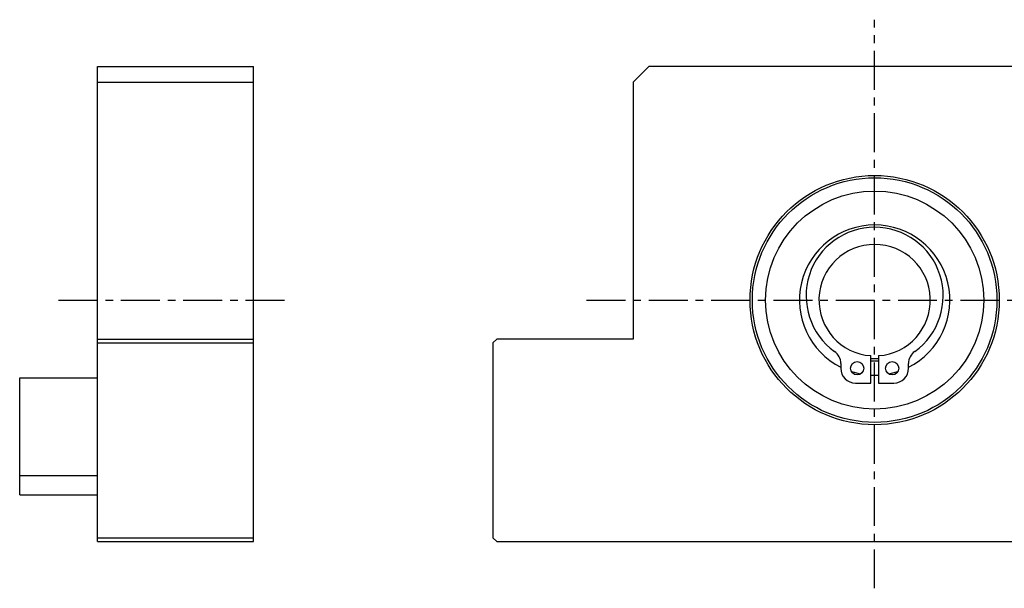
# Model space of a CAD drawing. Header units: millimetres. Extents: x 1591 to 2050, y 1063 to 1388.
# Tile 2 of 3: x 1823 to 1949, y 1130 to 1203. Entities that reach past the tile are written whole.
import ezdxf

# ---------------------------------------------------------------- set-up
doc = ezdxf.new("R2010")
doc.units = ezdxf.units.MM
doc.linetypes.add('CENTER', pattern=[2, 1.25, -0.25, 0.25, -0.25])
doc.layers.add('S1', color=1, linetype='CENTER')

msp = doc.modelspace()

# ---------------------------------------------------------------- linework, layer by layer
for p, q in [((1832.566919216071, 1196.693540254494), (1852.566919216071, 1196.693540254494)), ((1832.566919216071, 1194.693540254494), (1832.566919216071, 1196.693540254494)), ((1852.566919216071, 1194.693540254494), (1852.566919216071, 1196.693540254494)), ((1903.323617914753, 1196.693540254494), (1901.323617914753, 1194.693540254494)), ((1961.323617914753, 1196.693540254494), (1903.323617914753, 1196.693540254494)), ((1832.566919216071, 1194.693540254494), (1852.566919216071, 1194.693540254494)), ((1832.566919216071, 1161.693540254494), (1832.566919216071, 1194.693540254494)), ((1852.566919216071, 1161.693540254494), (1852.566919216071, 1194.693540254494)), ((1901.323617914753, 1194.693540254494), (1901.323617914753, 1161.693540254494)), ((1832.566919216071, 1161.193540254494), (1832.566919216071, 1161.693540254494)), ((1832.566919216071, 1161.693540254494), (1852.566919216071, 1161.693540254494)), ((1852.566919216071, 1161.193540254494), (1852.566919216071, 1161.693540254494)), ((1883.823617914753, 1161.693540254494), (1883.323617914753, 1161.193540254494)), ((1901.323617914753, 1161.693540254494), (1883.823617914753, 1161.693540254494)), ((1832.566919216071, 1161.193540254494), (1852.566919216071, 1161.193540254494)), ((1832.566919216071, 1136.193540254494), (1832.566919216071, 1161.193540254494)), ((1852.566919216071, 1136.193540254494), (1852.566919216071, 1161.193540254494)), ((1883.323617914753, 1161.193540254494), (1883.323617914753, 1136.193540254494)), ((1931.823617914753, 1156.043540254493), (1931.823617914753, 1159.561044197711)), ((1932.823617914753, 1159.561044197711), (1932.823617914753, 1156.043540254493)), ((1927.973617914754, 1158.558639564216), (1927.973617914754, 1157.943540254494)), ((1936.673617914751, 1157.943540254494), (1936.673617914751, 1158.558639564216)), ((1822.566919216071, 1144.193540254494), (1822.566919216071, 1156.693540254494)), ((1822.566919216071, 1156.693540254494), (1832.566919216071, 1156.693540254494)), ((1929.873617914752, 1156.043540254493), (1931.823617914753, 1156.043540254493)), ((1932.823617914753, 1156.043540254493), (1934.773617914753, 1156.043540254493)), ((1822.566919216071, 1141.693540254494), (1822.566919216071, 1144.193540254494)), ((1822.566919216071, 1144.193540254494), (1832.566919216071, 1144.193540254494)), ((1822.566919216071, 1141.693540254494), (1832.566919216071, 1141.693540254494)), ((1832.566919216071, 1136.193540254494), (1852.566919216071, 1136.193540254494)), ((1832.566919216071, 1135.693540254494), (1832.566919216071, 1136.193540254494)), ((1832.566919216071, 1135.693540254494), (1852.566919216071, 1135.693540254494)), ((1852.566919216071, 1135.693540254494), (1852.566919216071, 1136.193540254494)), ((1883.323617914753, 1136.193540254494), (1883.823617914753, 1135.693540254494)), ((1883.823617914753, 1135.693540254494), (1980.823617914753, 1135.693540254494))]:
    msp.add_line(p, q)
at = {"flags": 128}
for points in [[(1931.823617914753, 1159.210225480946), (1932.323617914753, 1159.193540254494), (1932.823617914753, 1159.210225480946)], [(1931.823617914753, 1158.909582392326), (1932.323617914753, 1158.893540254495), (1932.823617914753, 1158.909582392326)], [(1929.338466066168, 1157.51686501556), (1930.145705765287, 1157.29251910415), (1930.511755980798, 1157.215161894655)], [(1934.135479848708, 1157.215161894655), (1934.501530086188, 1157.292519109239), (1935.308769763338, 1157.51686501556)]]:
    msp.add_lwpolyline(points, dxfattribs=at)
for centre, radius in [((1932.323617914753, 1166.693540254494), 16), ((1932.323617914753, 1166.693540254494), 15.70000000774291), ((1932.323617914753, 1166.693540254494), 14), ((1930.073617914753, 1157.943540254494), 0.8500000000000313), ((1934.573617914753, 1157.943540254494), 0.8500000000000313)]:
    msp.add_circle(centre, radius)
for centre, radius, start, end in [((1932.323617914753, 1166.693540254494), 9.65000000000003, 90.00000006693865, 243.2064406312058), ((1932.323617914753, 1167.243540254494), 8.800000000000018, 305.7402921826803, 234.2597078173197), ((1932.323617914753, 1166.693540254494), 9.649999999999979, 296.7935593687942, 90.00000006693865), ((1932.323617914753, 1166.693540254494), 7.149999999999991, 274.0099706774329, 265.9900293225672), ((1926.073617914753, 1158.558639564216), 1.900000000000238, 0, 54.2597078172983), ((1938.573617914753, 1158.558639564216), 1.899999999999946, 125.7402921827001, 180), ((1929.873617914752, 1157.943540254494), 1.90000000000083, 180, 270), ((1934.773617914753, 1157.943540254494), 1.90000000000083, 270, 0), ((1932.323617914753, 1166.693540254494), 9.649999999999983, 267.0299768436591, 272.970023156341)]:
    msp.add_arc(centre, radius, start, end)
at = {"layer": 'S1', "ltscale": 4}
for p, q in [((1932.323617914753, 1129.693540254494), (1932.323617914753, 1202.693540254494)), ((1827.566919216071, 1166.693540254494), (1857.566919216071, 1166.693540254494)), ((1895.323617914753, 1166.693540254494), (1969.323617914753, 1166.693540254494))]:
    msp.add_line(p, q, dxfattribs=at)

doc.saveas('drawing.dxf')
